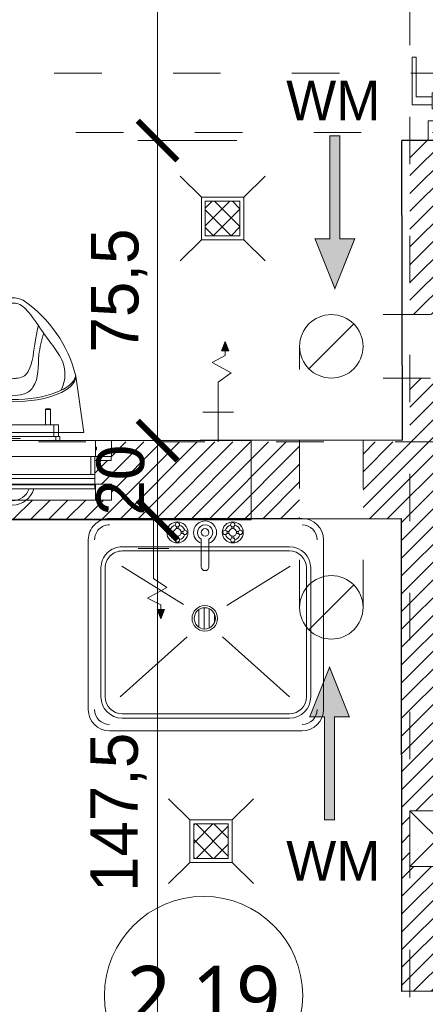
# Model space of a CAD drawing. Header units: millimetres. Extents: x 80301 to 146489, y -78581 to -28273.
# Tile 94 of 135: x 127502 to 127605, y -63882 to -63634. Entities that reach past the tile are written whole.
import ezdxf
from ezdxf.enums import TextEntityAlignment as Align

# ---------------------------------------------------------------- set-up
doc = ezdxf.new("R2010")
doc.units = ezdxf.units.MM
doc.linetypes.add('ACAD_ISO03W100', pattern=[30, 12, -18])
doc.linetypes.add('ACAD_ISO07W100', pattern=[3, 0, -3])
doc.layers.get('0').update_dxf_attribs({"lineweight": 0})
doc.layers.add('A-przekrycieram.ART', color=7, linetype='Continuous', lineweight=0, true_color=0xffffff)
doc.layers.add('wypełnienie 2', color=7, linetype='Continuous', lineweight=0, true_color=0x363636)
for name, color, linetype, lineweight in [('A-sanitariaty.ART', 250, 'Continuous', 0), ('OPIS', 4, 'Continuous', 9), ('opis..KF', 250, 'Continuous', 15), ('stolarka_arch', 250, 'Continuous', 5), ('wentylacja..KF', 202, 'Continuous', 15), ('wymiar..KF', 12, 'Continuous', 5), ('ściana pro..KF', 222, 'Continuous', 30), ('ściany ist..KF', 61, 'Continuous', 5)]:
    doc.layers.add(name, color=color, linetype=linetype, lineweight=lineweight)
doc.styles.add('ARCH', font='segoeuil.ttf')
doc.styles.add('kamil', font='GOTHIC.TTF')
doc.styles.get("Standard").update_dxf_attribs({"font": 'arial.ttf'})
doc.dimstyles.new('100..KF', dxfattribs={"dimtxt": 12, "dimasz": 10, "dimexe": 5, "dimexo": 5, "dimgap": 3, "dimtad": 1, "dimdec": 1, "dimrnd": 0.5, "dimtxsty": 'kamil', "dimblk": 'ARCHTICK', "dimcen": 0, "dimclrd": 256, "dimclre": 256, "dimclrt": 256, "dimadec": 0, "dimazin": 0, "dimtfac": 1, "dimtdec": 1, "dimtofl": 0, "dimtmove": 0, "dimatfit": 3, "dimfxl": 10, "dimfxlon": 1, "dimlwd": 0, "dimlwe": 0, "dimarcsym": 0})

# ---------------------------------------------------------------- blocks, each defined once
blk = doc.blocks.new('*U1234')
at = {"layer": 'A-przekrycieram.ART'}
h = blk.add_hatch(color=256, dxfattribs=at)
h.dxf.hatch_style = 1
h.paths.add_polyline_path([(0, 4200), (8500, 4200), (8500, 0), (0, 0)])
h.paths.add_polyline_path([(200, 4100), (8400, 4100), (8400, 100), (200, 100)], flags=16)
blk = doc.blocks.new('*U1431')
at = {"layer": 'OPIS', "linetype": 'ACAD_ISO03W100', "lineweight": 9}
blk.add_line((0, -2803.834032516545), (0, -145), dxfattribs=at)
at = {"layer": 'OPIS', "style": 'ARCH'}
for tag, rotation, p in [('P1', 90.00000000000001, (0, 0)), ('P2', 90, (0, -2948.834032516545))]:
    blk.add_attdef(tag, text='', height=20, rotation=rotation, dxfattribs=at).set_placement(p, align=Align.MIDDLE_CENTER)
blk = doc.blocks.new('111_320_00_5-G-1')
for p, q in [((-208, 112), (-208, 122)), ((208, 122), (-208, 122)), ((-208, 95.77076357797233), (-208, 112)), ((-208, 112), (208, 112)), ((208, 122), (208, 112)), ((208, 112), (208, 95.77076357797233)), ((-208, 95.77076357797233), (-208, 85.77076357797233)), ((208, 95.77076357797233), (-208, 95.77076357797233)), ((-208, 85.77076357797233), (-198, 85.77076357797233)), ((-208, 40), (-208, 85.77076357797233)), ((-198, 40), (-198, 85.77076357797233)), ((198, 85.77076357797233), (-198, 85.77076357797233)), ((198, 85.77076357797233), (208, 85.77076357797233)), ((198, 40), (198, 85.77076357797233)), ((208, 85.77076357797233), (208, 95.77076357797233)), ((208, 40), (208, 85.77076357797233)), ((-249.5000000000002, 40), (-249.5000000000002, 50.5)), ((-208, 50.5), (-249.5000000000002, 50.5)), ((249.5, 50.49999999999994), (207.9999999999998, 50.49999999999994)), ((249.5, 40), (249.5, 50.49999999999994)), ((-249.9999999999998, 40), (-249.9999999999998, 0)), ((-249.9999999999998, 40), (-210, 40)), ((-210, 40), (-210, 23.55694316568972)), ((-210, 40), (-210, 0)), ((-210, 40), (210, 40)), ((210, 40), (210, 23.55694316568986)), ((210, 40), (250, 40)), ((210, 40), (210, 0)), ((250, 40), (250, 0)), ((-249.9999999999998, 0), (-210, 0)), ((-212.4999999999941, 23.55694316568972), (-212.4999999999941, 16.44305683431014)), ((-212.5, 23.55694316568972), (-210, 23.55694316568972)), ((-210, 16.44305683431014), (-212.5, 16.44305683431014)), ((-210, 16.44305683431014), (-210, 0)), ((-210, 0), (210, 0)), ((-118.4944367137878, 0), (-118.4944367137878, -10)), ((-108.783978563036, 0), (-108.783978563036, -10)), ((109.6899891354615, 0), (109.6899891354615, -10)), ((119.4004472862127, 0), (119.4004472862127, -10)), ((210, 23.55694316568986), (212.5, 23.55694316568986)), ((212.5, 16.44305683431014), (210, 16.44305683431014)), ((210, 16.44305683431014), (210, 0)), ((210, 0), (250, 0)), ((212.5000000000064, 16.44305683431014), (212.5000000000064, 23.55694316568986)), ((-108.7839785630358, -10), (-118.4944367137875, -10)), ((-108.783978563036, -10), (109.6899891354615, -10)), ((20.45300528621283, -5.000062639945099), (-19.54699471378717, -5.000062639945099)), ((119.4004472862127, -10), (109.6899891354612, -10))]:
    blk.add_line(p, q)
for radius, start, end in [(56.00000000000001, 90, 164.0368897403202), (44.99999999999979, 20.01371753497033, 159.9862824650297), (56.00000000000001, 15.96311025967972, 90)]:
    blk.add_arc((0, 106.5989699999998), radius, start, end)
at = {"flags": 3}
blk.add_attdef('PRODUCENT', (0, 0), '', height=2.5, dxfattribs=at)
blk = doc.blocks.new('*U1192')
at = {"layer": 'A-sanitariaty.ART'}
for p, q in [((42.21211336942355, 22), (44.19581627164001, 36.22475602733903)), ((78.21211336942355, 22), (76.22841046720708, 36.22475602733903)), ((50.77211336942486, 28), (50.61211336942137, 27.84000000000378)), ((51.81211336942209, 27.84000000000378), (50.61211336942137, 27.84000000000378)), ((50.61211336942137, 24), (50.61211336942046, 27.84000000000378)), ((50.77211336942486, 28), (51.65211336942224, 28)), ((51.65211336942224, 28), (51.81211336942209, 27.84000000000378)), ((51.81211336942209, 24), (51.81211336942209, 27.84000000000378)), ((68.77211336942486, 28), (68.61211336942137, 27.84000000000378)), ((68.61211336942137, 24), (68.61211336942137, 27.84000000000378)), ((69.8121133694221, 27.84000000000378), (68.61211336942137, 27.84000000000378)), ((68.77211336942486, 28), (69.65211336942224, 28)), ((69.65211336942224, 28), (69.8121133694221, 27.84000000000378)), ((69.8121133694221, 24), (69.81211336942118, 27.84000000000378)), ((50.61211336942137, 24), (50.61211336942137, 25.84000000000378)), ((51.81211336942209, 24), (51.81211336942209, 25.84000000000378)), ((68.61211336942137, 24), (68.61211336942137, 25.84000000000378)), ((68.61211336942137, 24), (68.61211336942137, 25.84000000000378)), ((69.8121133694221, 24), (69.8121133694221, 25.84000000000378)), ((48.56681284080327, 21), (48.56681284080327, 24)), ((48.56681284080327, 24), (49.76681284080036, 24)), ((70.56681284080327, 24), (49.76681284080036, 24)), ((49.76681284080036, 21), (49.76681284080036, 24)), ((70.56681284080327, 21), (70.56681284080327, 24)), ((70.56681284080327, 24), (71.76681284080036, 24)), ((71.76681284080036, 21), (71.76681284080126, 24)), ((78.21211336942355, 22), (42.21211336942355, 22))]:
    blk.add_line(p, q, dxfattribs=at)
for points in [[(-5.684341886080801e-14, 0), (-5.684341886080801e-14, 20), (120.4242267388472, 20), (120.4242267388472, 0)], [(35.21211336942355, 9), (39.21211336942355, 9), (39.21211336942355, 5), (35.21211336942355, 5)], [(39.21211336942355, 5), (80.52659579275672, 5), (80.52659579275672, 9), (39.21211336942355, 9)], [(84.52659579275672, 9), (80.52659579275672, 9), (80.52659579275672, 5), (84.52659579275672, 5)]]:
    blk.add_lwpolyline(points, close=True, dxfattribs=at)
for centre, radius, start, end in [((76.17078685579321, 28.22832396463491), 32.9596976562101, 124.5559106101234, 165.9592209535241), ((60.21211336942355, 49.71489506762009), 6.285104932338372, 64.19059232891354, 115.8094076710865), ((44.25343988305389, 28.22832396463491), 32.95969765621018, 14.04077904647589, 55.44408938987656)]:
    blk.add_arc(centre, radius, start, end, dxfattribs=at)
for centre, major_axis, ratio, start_param, end_param in [((60.21211336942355, 36.22475602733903), (16.0162970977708, 1.187060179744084e-13), 0.4024624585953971, 3.141592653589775, 6.283185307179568), ((60.21211336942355, 36.78405654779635), (-16.01629709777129, 2.637829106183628e-13), 0.4024624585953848, 0.0656223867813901, 3.075970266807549)]:
    blk.add_ellipse(centre, major_axis=major_axis, ratio=ratio, start_param=start_param, end_param=end_param, dxfattribs=at)
for points, knots in [([(47.89452173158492, 32.66399843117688), (47.40693206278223, 33.81606957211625), (46.81080514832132, 35.74450572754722), (47.06798398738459, 39.49527044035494), (49.21689452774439, 43.01061465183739), (52.66720911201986, 47.30656331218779), (55.21274074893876, 51.56549833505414), (58.24364344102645, 54.6200923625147), (59.86289487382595, 54.65136943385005), (60.21211337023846, 54.65592640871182)], [3.043788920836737, 3.043788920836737, 3.043788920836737, 3.043788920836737, 6.761657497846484, 9.136117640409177, 14.05010717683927, 18.76459732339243, 25.63983098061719, 29.40307333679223, 30.43533538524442, 30.43533538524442, 30.43533538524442, 30.43533538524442]), ([(72.52970500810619, 32.66399843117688), (73.01729467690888, 33.81606957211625), (73.61342159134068, 35.74450572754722), (73.35624275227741, 39.49527044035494), (71.20733221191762, 43.01061465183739), (67.75701762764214, 47.30656331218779), (65.21148599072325, 51.56549833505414), (62.18058329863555, 54.6200923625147), (60.56133186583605, 54.65136943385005), (60.21211336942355, 54.65592640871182)], [3.043788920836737, 3.043788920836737, 3.043788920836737, 3.043788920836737, 6.761657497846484, 9.136117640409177, 14.05010717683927, 18.76459732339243, 25.63983098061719, 29.40307333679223, 30.43533538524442, 30.43533538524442, 30.43533538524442, 30.43533538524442]), ([(60.21211336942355, 35.57376710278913), (59.6732791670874, 35.61290250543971), (58.39859900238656, 35.78300892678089), (56.99298845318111, 36.22475602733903), (54.97702037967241, 39.13557226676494), (54.79664402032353, 43.87977302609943), (53.94819826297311, 47.78862646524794), (53.63359952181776, 48.95949058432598)], [3.104903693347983, 3.104903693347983, 3.104903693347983, 3.104903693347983, 3.921257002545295, 5.368569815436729, 6.983212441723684, 15.26446164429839, 18.89669030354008, 18.89669030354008, 18.89669030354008, 18.89669030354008]), ([(60.21211336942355, 35.57376710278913), (60.7509475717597, 35.61290250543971), (62.02562773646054, 35.78300892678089), (63.43123828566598, 36.22475602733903), (65.44720635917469, 39.13557226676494), (65.62758271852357, 43.87977302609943), (66.47602847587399, 47.78862646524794), (66.79062721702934, 48.95949058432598)], [3.104903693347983, 3.104903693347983, 3.104903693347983, 3.104903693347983, 3.921257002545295, 5.368569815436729, 6.983212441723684, 15.26446164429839, 18.89669030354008, 18.89669030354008, 18.89669030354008, 18.89669030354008]), ([(60.21211336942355, 31.27428732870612), (59.27705059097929, 31.32473028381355), (57.8706767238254, 31.4748190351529), (56.0257942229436, 32.21735891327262), (53.38750582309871, 35.11582380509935), (53.97935372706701, 40.78573102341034), (52.86852732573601, 45.26730587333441), (52.30411006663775, 47.01816864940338)], [1.128829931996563, 1.128829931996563, 1.128829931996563, 1.128829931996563, 3.921257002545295, 5.368569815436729, 6.983212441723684, 15.26446164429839, 20.79363075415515, 20.79363075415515, 20.79363075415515, 20.79363075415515]), ([(60.21211336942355, 31.27428732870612), (61.14717614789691, 31.32473028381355), (62.5535500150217, 31.4748190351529), (64.3984325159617, 32.21735891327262), (67.03672091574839, 35.11582380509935), (66.44487301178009, 40.78573102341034), (67.55569941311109, 45.26730587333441), (68.12011667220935, 47.01816864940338)], [1.128829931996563, 1.128829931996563, 1.128829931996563, 1.128829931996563, 3.921257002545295, 5.368569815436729, 6.983212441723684, 15.26446164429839, 20.79363075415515, 20.79363075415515, 20.79363075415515, 20.79363075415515])]:
    blk.add_open_spline(points, degree=3, knots=knots, dxfattribs=at)
at = {"layer": 'A-sanitariaty.ART', "xscale": 0.1, "yscale": 0.1, "zscale": 0.1, "rotation": 180}
blk.add_blockref('111_320_00_5-G-1', (60.21211336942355, 20), dxfattribs=at)
blk = doc.blocks.new('*U612')
at = {"layer": 'stolarka_arch', "linetype": 'ACAD_ISO03W100', "lineweight": 0, "ltscale": 0.1}
for points in [[(4.5, 92), (4.5, 1.77635683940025e-15), (8.5, 1.77635683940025e-15), (8.5, 92)], [(3.5, 87), (-1.5, 87), (-1.5, 75), (-0.5, 75), (-0.5, 85), (3.5, 85)], [(3.5, 88), (3.5, 84), (4.5, 84), (4.5, 88)], [(9.5, 88), (9.5, 84), (8.5, 84), (8.5, 88)], [(9.5, 87), (14.5, 87), (14.5, 75), (13.5, 75), (13.5, 85), (9.5, 85)]]:
    blk.add_lwpolyline(points, close=True, dxfattribs=at)
at = {"layer": 'stolarka_arch'}
for points in [[(91, 1), (91, 6), (79, 6), (79, 5), (89, 5), (89, 1)], [(5, -4), (5, -6), (0, -6), (0, 0), (4, 0), (4, -4), (5, -4)], [(96, 0), (4, 0), (4, -4), (96, -4)], [(92, 1), (88, 1), (88, 0), (92, 0)], [(95, -4), (95, -6), (100, -6), (100, 0), (96, 0), (96, -4), (95, -4)], [(92, -5), (88, -5), (88, -4), (92, -4)], [(91, -5), (91, -10), (79, -10), (79, -9), (89, -9), (89, -5)]]:
    blk.add_lwpolyline(points, close=True, dxfattribs=at)
blk.add_circle((4, 0.5), 0.5, dxfattribs=at)
at = {"layer": 'stolarka_arch', "linetype": 'ACAD_ISO07W100', "lineweight": 0, "ltscale": 0.5}
blk.add_arc((4.000000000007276, 0), 92, 0, 89.65063332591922, dxfattribs=at)
blk = doc.blocks.new('*U1213')
at = {"layer": 'A-sanitariaty.ART'}
h = blk.add_hatch(dxfattribs=at)
h.set_pattern_fill('ANSI37', color=256)
h.set_pattern_definition([(45, (-1.13686837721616e-13, 4.583000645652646e-13), (-2.245064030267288, 2.245064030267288), []), (135, (-1.13686837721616e-13, 4.583000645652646e-13), (-2.245064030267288, -2.245064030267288), [])])
h.paths.add_polyline_path([(4.354559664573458, -4.354559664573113), (4.354559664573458, 4.35455966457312), (-4.354559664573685, 4.35455966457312), (-4.354559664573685, -4.354559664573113)])
for p, q in [((-5.354559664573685, 5.35455966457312), (-10.70911932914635, 10.7091193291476)), ((5.354559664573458, 5.35455966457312), (10.70911932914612, 10.70911932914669)), ((-10.70911932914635, -10.70911932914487), (-5.354559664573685, -5.354559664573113)), ((10.70911932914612, -10.70911932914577), (5.354559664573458, -5.354559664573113))]:
    blk.add_line(p, q, dxfattribs=at)
for points in [[(5.354559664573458, -5.354559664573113), (5.354559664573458, 5.35455966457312), (-5.354559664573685, 5.35455966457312), (-5.354559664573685, -5.354559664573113)], [(4.354559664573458, -4.354559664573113), (4.354559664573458, 4.35455966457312), (-4.354559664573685, 4.35455966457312), (-4.354559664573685, -4.354559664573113)]]:
    blk.add_lwpolyline(points, close=True, dxfattribs=at)
blk = doc.blocks.new('*U1214')
at = {"layer": 'A-sanitariaty.ART'}
for p, q in [((-1.804924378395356, 25.34395851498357), (-2.731411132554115, 22.94477453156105)), ((-1.804924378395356, 25.34395851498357), (-0.8784376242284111, 22.94477453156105)), ((-0.8784376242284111, 22.94477453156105), (-2.731411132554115, 22.94477453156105)), ((-5.684341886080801e-14, 0), (-5.684341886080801e-14, 15.10791010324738)), ((3.892224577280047, 7.553955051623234), (-3.89222457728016, 7.553955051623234))]:
    blk.add_line(p, q, dxfattribs=at)
blk.add_lwpolyline([(-5.684341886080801e-14, 15.10791010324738), (-3.330894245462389, 17.43757824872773), (1.519504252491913, 20.05485926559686), (-1.804924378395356, 21.79971327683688), (-1.804924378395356, 25.34395851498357)], dxfattribs=at)
blk.add_solid([(-0.8784376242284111, 22.94477453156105), (-2.731411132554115, 22.94477453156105), (-1.804924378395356, 25.34395851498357)], dxfattribs=at)
blk = doc.blocks.new('*U1215')
at = {"layer": 'A-sanitariaty.ART'}
for p, q in [((24.3150554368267, 53.54559664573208), (-24.3150554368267, 53.54559664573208)), ((-24.3150554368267, 53.54559664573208), (-24.3150554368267, 53.54559664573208)), ((-21.10231963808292, 50.3328608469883), (21.10231963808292, 50.3328608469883)), ((-21.10231963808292, 50.3328608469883), (-21.10231963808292, 50.3328608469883)), ((-29.66961510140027, 5.354559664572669), (-29.66961510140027, 48.19103698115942)), ((-21.10231963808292, 49.26194891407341), (21.10231963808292, 49.2619489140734)), ((29.66961510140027, 5.354559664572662), (29.66961510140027, 48.19103698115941)), ((-26.45687930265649, 12.47741062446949), (-26.45687930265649, 44.97830118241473)), ((-25.38596736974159, 12.47741062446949), (-25.38596736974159, 44.97830118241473)), ((-4.18786964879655, 29.82342554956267), (-21.10231963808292, 44.97830118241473)), ((4.722056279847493, 29.82342554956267), (21.63650626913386, 44.97830118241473)), ((25.38596736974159, 44.97830118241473), (25.38596736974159, 12.47741062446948)), ((26.45687930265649, 44.97830118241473), (26.45687930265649, 12.47741062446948)), ((-0.8763137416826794, 27.61392797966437), (-0.8763137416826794, 22.7722557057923)), ((0.4623261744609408, 27.86324379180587), (0.4623261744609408, 22.52293989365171)), ((1.800966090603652, 27.3874167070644), (1.800966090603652, 22.99876697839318)), ((-2.2149536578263, 26.19672032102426), (-2.2149536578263, 24.18946336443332)), ((-5.296803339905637, 21.97910067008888), (-21.23329923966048, 12.06525922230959)), ((5.663064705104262, 21.70451362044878), (21.23329923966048, 12.06525922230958)), ((-0.7642031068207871, 5.185145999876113), (-0.7642031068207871, 12.19424318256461)), ((1.163438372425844, 12.19424318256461), (1.163438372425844, 5.183603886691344)), ((21.10231963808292, 8.19376289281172), (-21.10231963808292, 8.193762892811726)), ((21.10231963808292, 7.122850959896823), (-21.10231963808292, 7.12285095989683)), ((-7.029037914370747, 4.449172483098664), (-7.029037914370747, 4.965587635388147)), ((-6.547127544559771, 4.443004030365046), (-6.547127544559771, 4.965587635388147)), ((6.946362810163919, 4.449172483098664), (6.946362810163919, 4.965587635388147)), ((7.428273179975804, 4.443004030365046), (7.428273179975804, 4.965587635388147)), ((-7.711230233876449, 3.760811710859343), (-8.23381383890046, 3.760811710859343)), ((-7.717205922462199, 3.278901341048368), (-8.23381383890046, 3.278901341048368)), ((-7.029037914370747, 2.596901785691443), (-7.029037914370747, 2.074125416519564)), ((-6.547127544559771, 2.590733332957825), (-6.547127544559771, 2.074125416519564)), ((-5.864935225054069, 3.278901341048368), (-5.342351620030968, 3.278901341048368)), ((-5.858959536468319, 3.760811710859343), (-5.342351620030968, 3.760811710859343)), ((6.264170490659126, 3.760811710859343), (5.741586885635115, 3.760811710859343)), ((6.258194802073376, 3.278901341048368), (5.741586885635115, 3.278901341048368)), ((6.946362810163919, 2.596901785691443), (6.946362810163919, 2.074125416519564)), ((7.428273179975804, 2.590733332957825), (7.428273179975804, 2.074125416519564)), ((8.110465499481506, 3.278901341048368), (8.633049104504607, 3.278901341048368)), ((8.116441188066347, 3.760811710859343), (8.633049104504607, 3.760811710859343)), ((24.3150554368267, 0), (-24.3150554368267, 7.105427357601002e-15))]:
    blk.add_line(p, q, dxfattribs=at)
for radius in [3.21273579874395, 2.677279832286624]:
    blk.add_circle((0.2670933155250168, 25.19309184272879), radius, dxfattribs=at)
for centre, radius, start, end in [((-24.3150554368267, 48.19103698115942), 5.354559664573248, 90, 180), ((24.3150554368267, 48.19103698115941), 5.354559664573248, 0, 90), ((-24.3150554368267, 48.19103698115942), 3.748191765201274, 90, 180), ((-21.10231963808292, 44.97830118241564), 5.35455966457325, 90, 180), ((21.10231963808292, 44.97830118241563), 5.354559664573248, 0, 90), ((24.3150554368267, 48.19103698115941), 3.748191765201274, 0, 90), ((-21.10231963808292, 44.97830118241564), 4.283647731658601, 90, 180), ((21.10231963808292, 44.97830118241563), 4.283647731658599, 0, 90), ((-21.10231963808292, 12.4774106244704), 5.354559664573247, 180, 270), ((-21.10231963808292, 12.4774106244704), 4.283647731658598, 180, 270), ((21.10231963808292, 12.47741062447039), 4.283647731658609, 270, 0), ((21.10231963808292, 12.47741062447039), 5.354559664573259, 270, 0), ((-24.3150554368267, 5.354559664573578), 5.354559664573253, 180, 270), ((-24.3150554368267, 5.354559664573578), 3.748191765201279, 180, 270), ((24.3150554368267, 5.354559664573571), 5.354559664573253, 270, 0), ((24.3150554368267, 5.354559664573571), 3.748191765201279, 270, 0)]:
    blk.add_arc(centre, radius, start, end, dxfattribs=at)
at = {"layer": 'A-sanitariaty.ART', "extrusion": (0, 0, -1)}
for centre, major_axis, ratio, start_param, end_param in [((0.1996176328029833, 12.19424318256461), (-0.6815241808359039, -0.6815241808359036), 0.9999999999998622, 0.7853981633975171, 3.92699081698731), ((-6.788082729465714, 3.51985652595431), (1.874191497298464, -1.874191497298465), 1, 3.141592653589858, 9.424777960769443), ((-6.788082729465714, 3.51985652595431), (-1.363048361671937, -1.363048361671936), 0.9999999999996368, 1.068738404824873, 2.075278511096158), ((-6.788082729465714, 3.51985652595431), (1.363048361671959, -1.36304836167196), 0.9999999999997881, 4.208337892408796, 5.220077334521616), ((0.1996176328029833, 3.51985652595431), (2.044572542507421, -2.044572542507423), 0.9999999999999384, 4.269972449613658, 9.86739869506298), ((7.187317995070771, 3.51985652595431), (1.874191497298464, -1.874191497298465), 1, 3.141592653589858, 9.424777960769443), ((7.187317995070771, 3.51985652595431), (-1.363048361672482, -1.363048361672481), 0.999999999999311, 1.072352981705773, 2.078318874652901), ((-6.788082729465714, 3.51985652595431), (0.6815241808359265, -0.6815241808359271), 0.9999999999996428, 6.283185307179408, 12.56637061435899), ((-6.788082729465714, 3.51985652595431), (-1.363048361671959, -1.363048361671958), 0.999999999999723, 4.213944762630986, 5.219911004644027), ((7.187317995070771, 3.51985652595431), (1.363048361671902, -1.363048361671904), 0.9999999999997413, 1.066745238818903, 2.07848468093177), ((7.187317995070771, 3.51985652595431), (0.6815241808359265, -0.6815241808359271), 0.9999999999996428, 6.283185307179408, 12.56637061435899), ((7.187317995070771, 3.51985652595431), (1.363048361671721, -1.363048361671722), 0.9999999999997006, 5.781127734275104, 6.787667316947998), ((-6.788082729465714, 1.592215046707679), (0.3809836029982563, -0.3809836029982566), 0.9999999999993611, 6.283185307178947, 12.56637061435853), ((7.187317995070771, 1.592215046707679), (0.3809836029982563, -0.3809836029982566), 0.9999999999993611, 6.283185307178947, 12.56637061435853)]:
    blk.add_ellipse(centre, major_axis=major_axis, ratio=ratio, start_param=start_param, end_param=end_param, dxfattribs=at)
for centre, major_axis, ratio in [((-6.788082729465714, 5.447498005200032), (0.3809836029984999, -0.3809836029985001), 0.9999999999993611), ((7.187317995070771, 5.447498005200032), (0.3809836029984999, -0.3809836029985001), 0.9999999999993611), ((-8.715724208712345, 3.51985652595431), (0.3809836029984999, -0.3809836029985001), 0.9999999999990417), ((-4.860441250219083, 3.51985652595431), (0.3809836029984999, -0.3809836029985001), 0.9999999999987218), ((0.1996176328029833, 3.51985652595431), (0.6815241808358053, -0.6815241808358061), 1), ((5.25967651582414, 3.51985652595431), (0.3809836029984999, -0.3809836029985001), 0.9999999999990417), ((9.114959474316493, 3.51985652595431), (0.3809836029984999, -0.3809836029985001), 0.9999999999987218)]:
    blk.add_ellipse(centre, major_axis=major_axis, ratio=ratio, dxfattribs=at)
at = {"layer": 'A-sanitariaty.ART', "extrusion": (0, 0, -0.9999999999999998)}
for centre, major_axis, ratio, start_param, end_param in [((0.1996176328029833, 3.51985652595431), (1.363048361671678, -1.363048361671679), 0.9999999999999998, 4.456577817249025, 9.682308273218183), ((7.187317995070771, 3.51985652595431), (-1.363048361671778, -1.363048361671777), 0.9999999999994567, 2.622194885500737, 3.651391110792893), ((-6.788082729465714, 3.51985652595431), (-1.363048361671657, -1.363048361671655), 0.999999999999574, -0.519397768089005, 0.5097984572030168)]:
    blk.add_ellipse(centre, major_axis=major_axis, ratio=ratio, start_param=start_param, end_param=end_param, dxfattribs=at)
at = {"layer": 'A-sanitariaty.ART'}
blk.add_point((0, 0), dxfattribs=at)
blk = doc.blocks.new('*U1220')
at = {"layer": 'wentylacja..KF', "lineweight": 0}
blk.add_line((5.656854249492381, 5.656854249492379), (-5.656854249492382, -5.656854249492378), dxfattribs=at)
at = {"layer": 'wentylacja..KF'}
blk.add_circle((0, 0), 8, dxfattribs=at)
blk = doc.blocks.new('*U1216')
at = {"layer": 'wentylacja..KF', "lineweight": 5}
h = blk.add_hatch(color=256, dxfattribs=at)
h.dxf.hatch_style = 1
h.paths.add_polyline_path([(12.49999999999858, 4.999999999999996), (12.50000000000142, 1.249999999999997), (38.47656252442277, 1.249999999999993), (38.47656252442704, -1.250000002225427), (12.49999999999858, -1.249999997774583), (12.49999999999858, -5.000000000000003), (0, 0)])
at = {"layer": 'wentylacja..KF', "color": 240, "const_width": 0.2392578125}
blk.add_lwpolyline([(12.49999999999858, 4.999999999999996), (12.50000000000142, 1.249999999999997), (38.47656252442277, 1.249999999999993), (38.47656252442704, -1.250000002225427), (12.49999999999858, -1.249999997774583), (12.49999999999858, -5.000000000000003), (0, 0)], close=True, dxfattribs=at)
blk = doc.blocks.new('nr pom')
at = {"layer": 'opis..KF', "lineweight": 20}
blk.add_circle((0, 0), 25, dxfattribs=at)
at = {"layer": 'opis..KF', "style": 'ARCH'}
blk.add_attdef('00', text='', height=15, dxfattribs=at).set_placement((0, 0), align=Align.MIDDLE_CENTER)
blk = doc.blocks.new('_ArchTick')
at = {"color": 0, "linetype": 'ByBlock', "const_width": 0.15}
blk.add_lwpolyline([(-0.5, -0.5), (0.5, 0.5)], dxfattribs=at)
blk = doc.blocks.new('*D1305')
at = {"layer": 'Defpoints', "color": 0, "linetype": 'ByBlock', "transparency": 16777216}
for p in [(127512.2129410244, -63759.63663981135), (127536.9768412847, -63759.63663981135), (127505.4365743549, -63907.1119488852)]:
    blk.add_point(p, dxfattribs=at)
at = {"layer": 'wymiar..KF', "linetype": 'Continuous', "lineweight": 0, "transparency": 16777216}
for p, q in [((127517.2129410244, -63759.63663981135), (127541.9768412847, -63759.63663981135)), ((127536.9768412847, -63907.1119488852), (127536.9768412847, -63759.63663981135)), ((127516.9768412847, -63907.1119488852), (127541.9768412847, -63907.1119488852))]:
    blk.add_line(p, q, dxfattribs=at)
at = {"layer": 'wymiar..KF', "linetype": 'ByBlock', "lineweight": 0, "transparency": 16777216, "xscale": 10, "yscale": 10, "zscale": 10}
for p, rotation in [((127536.9768412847, -63759.63663981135), 90), ((127536.9768412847, -63907.1119488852), 270)]:
    blk.add_blockref('_ArchTick', p, dxfattribs=dict(at, rotation=rotation))
at = {"layer": 'wymiar..KF', "linetype": 'ByBlock', "transparency": 16777216, "insert": (127527.1243599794, -63833.3742943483), "char_height": 12, "attachment_point": 5, "rotation": 90, "style": 'kamil'}
blk.add_mtext('147,5', dxfattribs=at)
blk = doc.blocks.new('*D1306')
at = {"layer": 'Defpoints', "color": 0, "linetype": 'ByBlock', "transparency": 16777216}
for p in [(127536.3048852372, -63739.62702066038), (127536.9768412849, -63739.62702066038), (127512.2129410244, -63759.63663981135)]:
    blk.add_point(p, dxfattribs=at)
at = {"layer": 'wymiar..KF', "linetype": 'Continuous', "lineweight": 0, "transparency": 16777216}
for p, q in [((127536.9768412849, -63739.62702066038), (127541.9768412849, -63739.62702066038)), ((127536.9768412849, -63759.63663981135), (127536.9768412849, -63739.62702066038)), ((127517.2129410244, -63759.63663981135), (127541.9768412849, -63759.63663981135))]:
    blk.add_line(p, q, dxfattribs=at)
at = {"layer": 'wymiar..KF', "linetype": 'ByBlock', "lineweight": 0, "transparency": 16777216, "xscale": 10, "yscale": 10, "zscale": 10}
for p, rotation in [((127536.9768412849, -63739.62702066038), 90), ((127536.9768412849, -63759.63663981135), 270)]:
    blk.add_blockref('_ArchTick', p, dxfattribs=dict(at, rotation=rotation))
at = {"layer": 'wymiar..KF', "linetype": 'ByBlock', "transparency": 16777216, "insert": (127527.6750057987, -63749.63183023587), "char_height": 12, "attachment_point": 5, "rotation": 90, "style": 'kamil'}
blk.add_mtext('20', dxfattribs=at)
blk = doc.blocks.new('*D1307')
at = {"layer": 'Defpoints', "color": 0, "linetype": 'ByBlock', "transparency": 16777216}
for p in [(127536.9768412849, -63663.99413311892), (127598.6367563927, -63663.99413311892), (127536.3048852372, -63739.62702066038)]:
    blk.add_point(p, dxfattribs=at)
at = {"layer": 'wymiar..KF', "linetype": 'Continuous', "lineweight": 0, "transparency": 16777216}
for p, q in [((127556.9768412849, -63663.99413311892), (127531.9768412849, -63663.99413311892)), ((127536.9768412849, -63739.62702066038), (127536.9768412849, -63663.99413311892)), ((127536.9768412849, -63739.62702066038), (127541.9768412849, -63739.62702066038))]:
    blk.add_line(p, q, dxfattribs=at)
at = {"layer": 'wymiar..KF', "linetype": 'ByBlock', "lineweight": 0, "transparency": 16777216, "xscale": 10, "yscale": 10, "zscale": 10}
for p, rotation in [((127536.9768412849, -63663.99413311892), 90), ((127536.9768412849, -63739.62702066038), 270)]:
    blk.add_blockref('_ArchTick', p, dxfattribs=dict(at, rotation=rotation))
at = {"layer": 'wymiar..KF', "linetype": 'ByBlock', "transparency": 16777216, "insert": (127527.2752777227, -63701.81057688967), "char_height": 12, "attachment_point": 5, "rotation": 90, "style": 'kamil'}
blk.add_mtext('75,5', dxfattribs=at)
blk = doc.blocks.new('*D1308')
at = {"layer": 'Defpoints', "color": 0, "linetype": 'ByBlock', "transparency": 16777216}
for p in [(127536.976841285, -63553.9943438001), (127536.9773037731, -63553.9943438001), (127598.6367563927, -63663.99413311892)]:
    blk.add_point(p, dxfattribs=at)
at = {"layer": 'wymiar..KF', "linetype": 'Continuous', "lineweight": 0, "transparency": 16777216}
for p, q in [((127536.976841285, -63553.9943438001), (127531.976841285, -63553.9943438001)), ((127536.976841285, -63663.99413311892), (127536.976841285, -63553.9943438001)), ((127556.976841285, -63663.99413311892), (127531.976841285, -63663.99413311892))]:
    blk.add_line(p, q, dxfattribs=at)
at = {"layer": 'wymiar..KF', "linetype": 'ByBlock', "lineweight": 0, "transparency": 16777216, "xscale": 10, "yscale": 10, "zscale": 10}
for p, rotation in [((127536.976841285, -63553.9943438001), 90), ((127536.976841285, -63663.99413311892), 270)]:
    blk.add_blockref('_ArchTick', p, dxfattribs=dict(at, rotation=rotation))
at = {"layer": 'wymiar..KF', "linetype": 'ByBlock', "transparency": 16777216, "insert": (127527.6750057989, -63608.99423845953), "char_height": 12, "attachment_point": 5, "rotation": 90, "style": 'kamil'}
blk.add_mtext('110', dxfattribs=at)

msp = doc.modelspace()

# ---------------------------------------------------------------- hatches: boundary and pattern name
at = {"layer": 'wypełnienie 2', "linetype": 'ByBlock', "transparency": 33554595}
h = msp.add_hatch(dxfattribs=at)
h.set_pattern_fill('ANSI31', color=256)
h.set_pattern_definition([(45, (-308.0724991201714, -28536.04785672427), (-2.245064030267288, 2.245064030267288), [])])
h.paths.add_polyline_path([(127261.4008142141, -63909.99413311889), (127210.9008142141, -63909.99413311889), (127210.9008142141, -63918.99413311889), (127261.4008142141, -63918.99413311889)])
h.paths.add_polyline_path([(127261.4008142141, -63906.99413311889), (127210.9008142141, -63906.99413311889), (127210.9008142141, -63909.99413311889), (127261.4008142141, -63909.99413311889)])
h.paths.add_polyline_path([(127505.4446569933, -63912.85053402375), (127505.4412410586, -63909.99413311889), (127438.4008142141, -63909.99413311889), (127438.4008142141, -63918.99413311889), (127505.4521449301, -63919.11193878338), (127505.4486673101, -63916.20395662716), (127505.4446569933, -63916.20395662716)])
h.paths.add_polyline_path([(127505.4378983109, -63907.19893107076), (127438.4008142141, -63907.19893107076), (127438.4008142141, -63909.99413311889), (127505.4412410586, -63909.99413311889)])
h.paths.add_polyline_path([(127319.7152607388, -63739.99413311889), (127246.6531554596, -63739.99413311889), (127210.9008142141, -63740.03944660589), (127210.9008142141, -63752.03945624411), (127319.7152607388, -63751.90154186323)])
h.paths.add_polyline_path([(127355.6128916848, -63750.63663981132), (127359.1273741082, -63750.63663981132), (127359.1273741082, -63749.21371616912), (127359.1273741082, -63748.21371616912), (127359.1273741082, -63744.68663981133), (127354.9773741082, -63744.68663981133), (127354.9773741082, -63743.63663981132), (127354.9273741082, -63743.63663981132), (127354.9273741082, -63739.99413311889), (127319.7152607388, -63739.99413311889), (127319.7152607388, -63759.63663981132), (127440.1394874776, -63759.48401088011), (127440.1394874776, -63739.99413311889), (127404.9273741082, -63739.99413311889), (127404.9273741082, -63743.63663981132), (127404.8773741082, -63743.63663981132), (127404.8773741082, -63744.68663981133), (127400.7273741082, -63744.68663981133), (127400.7273741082, -63748.21371616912), (127400.7273741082, -63749.21371616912), (127400.7273741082, -63750.63663981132), (127404.9273741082, -63750.63663981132), (127404.9273741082, -63754.63663981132), (127400.9273741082, -63754.63663981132), (127383.466230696, -63754.63663981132, -0.1726998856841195), (127379.9273741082, -63755.89653681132, -0.1726998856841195), (127376.3885175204, -63754.63663981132), (127359.6128916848, -63754.63663981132), (127355.6128916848, -63754.63663981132)])
h.paths.add_polyline_path([(127476.0371184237, -63750.63663981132), (127479.551600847, -63750.63663981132), (127479.551600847, -63749.21371616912), (127479.551600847, -63748.21371616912), (127479.551600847, -63744.68663981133), (127475.401600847, -63744.68663981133), (127475.401600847, -63743.63663981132), (127475.3516008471, -63743.63663981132), (127475.3516008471, -63739.99413311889), (127440.1394874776, -63739.99413311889), (127440.1394874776, -63759.48401088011), (127501.4008142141, -63759.40636661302), (127501.4008142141, -63755.79736868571, -0.04715324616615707), (127500.3516008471, -63755.89653681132, -0.1726998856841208), (127496.8127442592, -63754.63663981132), (127480.0371184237, -63754.63663981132), (127476.0371184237, -63754.63663981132)])
h.paths.add_polyline_path([(127560.5637142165, -63739.99413311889), (127525.3516008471, -63739.99413311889), (127525.3516008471, -63743.63663981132), (127525.301600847, -63743.63663981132), (127525.301600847, -63744.68663981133), (127521.151600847, -63744.68663981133), (127521.151600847, -63748.21371616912), (127521.151600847, -63749.21371616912), (127521.151600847, -63750.63663981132), (127525.3516008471, -63750.63663981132), (127525.3516008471, -63754.63663981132), (127521.3516008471, -63754.63663981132), (127503.8904574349, -63754.63663981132, -0.1245325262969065), (127501.4008142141, -63755.79736868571), (127501.4008142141, -63759.40636661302), (127523.8327205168, -63759.37793580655, -0.04813413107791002), (127524.8565306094, -63759.27914650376), (127560.5637142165, -63759.27914650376)])
h.paths.add_polyline_path([(127572.8338839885, -63739.99413311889), (127560.5637142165, -63739.99413311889), (127560.5637142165, -63759.27914650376), (127572.8338839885, -63759.27914650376)])
h.paths.add_polyline_path([(127600.6508142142, -63739.99413311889), (127588.8338839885, -63739.99413311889), (127588.8338839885, -63759.29555156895), (127598.499723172, -63759.2833008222), (127598.6508130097, -63878.49318276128), (127600.6508142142, -63878.49085328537)])
h.paths.add_polyline_path([(127608.2592862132, -63739.99413311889), (127600.6508142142, -63739.99413311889), (127600.6508142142, -63832.99413311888), (127608.2592862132, -63832.99413311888)])
h.paths.add_polyline_path([(127614.6508142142, -63735.7915867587), (127608.9123754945, -63739.99413311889), (127608.2592862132, -63739.99413311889), (127608.2592862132, -63832.99413311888), (127614.6508142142, -63832.99413311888)])
h.paths.add_polyline_path([(127627.1638378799, -63739.51506793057), (127616.6797893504, -63739.53089055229), (127616.6722592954, -63734.31118118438), (127614.6508142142, -63735.7915867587), (127614.6508142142, -63832.99413311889), (127616.6352050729, -63832.99413311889), (127616.6072443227, -63751.52773254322), (127617.2571457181, -63751.52773254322), (127627.1790469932, -63751.51505829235), (127627.1751081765, -63748.40733188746), (127627.1713781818, -63748.40733188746), (127627.1713781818, -63745.46436609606)])
h.paths.add_polyline_path([(127608.2592862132, -63846.99413311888), (127600.6508142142, -63846.99413311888), (127600.6508142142, -63878.49085328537), (127608.2592862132, -63878.48199141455)])
h.paths.add_polyline_path([(127614.6508142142, -63846.99413311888), (127608.2592862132, -63846.99413311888), (127608.2592862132, -63878.48199141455), (127614.6508142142, -63878.47454696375)])
h.paths.add_polyline_path([(127608.2592862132, -63723.89019054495), (127600.6508142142, -63723.89019054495), (127600.6508142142, -63739.99413311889), (127608.2592862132, -63739.99413311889)])
h.paths.add_polyline_path([(127614.6508142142, -63723.89019054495), (127608.2592862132, -63723.89019054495), (127608.2592862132, -63739.99413311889), (127608.9123754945, -63739.99413311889), (127614.6508142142, -63735.7915867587)])
h.paths.add_polyline_path([(127614.6508142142, -63663.99413311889), (127608.2592862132, -63663.99413311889), (127608.2592862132, -63707.89019054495), (127614.6508142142, -63707.89019054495)])
h.paths.add_polyline_path([(127608.2592862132, -63663.99413311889), (127605.2592862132, -63663.99413311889), (127600.6508142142, -63663.99413311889), (127600.6508142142, -63707.89019054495), (127608.2592862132, -63707.89019054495)])
h.paths.add_polyline_path([(127616.5708185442, -63663.99413311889), (127614.6508142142, -63663.99413311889), (127614.6508142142, -63707.89019054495), (127616.6341438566, -63707.89019054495)])
h.paths.add_polyline_path([(127525.1313808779, -63894.17974764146), (127572.0612971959, -63894.17974764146), (127572.0612971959, -63866.98832504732), (127525.1313808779, -63866.98832504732)], flags=9)
h.paths.add_polyline_path([(127566.7955575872, -63855.16579992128), (127595.9546853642, -63855.16579992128), (127595.9546853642, -63835.57841120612), (127566.7955575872, -63835.57841120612)], flags=9)

# ---------------------------------------------------------------- linework, layer by layer
at = {"linetype": 'ACAD_ISO03W100'}
for p, q in [((127600.6508142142, -64299.99413311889), (127600.6508142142, -62730.99413311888)), ((127210.9008142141, -63646.99413311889), (127735.9008142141, -63646.99413311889)), ((127755.8881984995, -63707.89019054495), (127580.8338839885, -63707.89019054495)), ((127572.8338839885, -63781.69803170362), (127572.8338839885, -63715.89019054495)), ((127755.8881984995, -63723.89019054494), (127588.8338839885, -63723.89019054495)), ((127588.8338839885, -63781.69803170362), (127588.8338839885, -63723.89019054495)), ((127608.9123754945, -63739.99413311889), (127210.9008142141, -63739.99413311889))]:
    msp.add_line(p, q, dxfattribs=at)
at = {"layer": 'ściana pro..KF', "linetype": 'ByBlock'}
for p, q in [((127598.745183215, -63739.54289600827), (127598.6367563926, -63663.99413311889)), ((127616.5708185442, -63663.99413311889), (127598.6367563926, -63663.99413311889)), ((127598.7451895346, -63739.54788212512), (127210.7081654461, -63740.03969077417)), ((127598.6508142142, -63878.49413311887), (127598.4997199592, -63759.28076597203)), ((127616.6508139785, -63878.47221748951), (127598.6508130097, -63878.49318276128))]:
    msp.add_line(p, q, dxfattribs=at)
msp.add_lwpolyline([(127319.7152607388, -63751.90154186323), (127319.7152607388, -63759.63663981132), (127598.499723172, -63759.2833008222)], dxfattribs=at)
at = {"layer": 'ściany ist..KF', "linetype": 'ByBlock'}
for p, q in [((127600.6508142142, -63832.99413311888), (127614.6508142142, -63846.99413311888)), ((127600.6508142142, -63846.99413311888), (127614.6508142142, -63832.99413311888))]:
    msp.add_line(p, q, dxfattribs=at)
msp.add_lwpolyline([(127600.6508142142, -63832.99413311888), (127614.6508142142, -63832.99413311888), (127614.6508142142, -63846.99413311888), (127600.6508142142, -63846.99413311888), (127600.6508142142, -63832.99413311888)], dxfattribs=at)

# ---------------------------------------------------------------- block references
msp.add_blockref('*U1234', (122274.4511552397, -66535.83971498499))
at = {"layer": 'A-sanitariaty.ART', "xscale": -1}
for name, p in [('*U1213', (127553.3936113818, -63683.65724546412)), ('*U1192', (127560.5637142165, -63759.63663981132)), ('*U1214', (127552.2678745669, -63739.99413311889)), ('*U1213', (127550.4652587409, -63840.63074934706))]:
    msp.add_blockref(name, p, dxfattribs=at)
at = {"layer": 'A-sanitariaty.ART', "rotation": 180}
for name, p in [('*U1215', (127549.1715860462, -63759.27914650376)), ('*U1214', (127535.9665371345, -63759.27914650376))]:
    msp.add_blockref(name, p, dxfattribs=at)
at = {"layer": 'OPIS', "rotation": 270}
msp.add_blockref('*U1431', (129720.2136127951, -63661.94153766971), dxfattribs=at)
at = {"layer": 'opis..KF', "color": 30}
msp.add_blockref('nr pom', (127548.5963390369, -63879.55370161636), dxfattribs=at).add_auto_attribs({'00': '2,19'})
at = {"layer": 'stolarka_arch', "rotation": 270}
msp.add_blockref('*U612', (127611.2592862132, -63563.99413311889), dxfattribs=at)
at = {"layer": 'wentylacja..KF'}
for name, p, rotation in [('*U1216', (127581.7234112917, -63701.30683631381), 89.99999999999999), ('*U1220', (127580.8338839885, -63715.89019054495), 180), ('*U1220', (127580.8338839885, -63781.69803170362), 180), ('*U1216', (127580.3762073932, -63796.77421032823), 270)]:
    msp.add_blockref(name, p, dxfattribs=dict(at, rotation=rotation))

# ---------------------------------------------------------------- texts
at = {"layer": 'opis..KF', "char_height": 6, "attachment_point": 5, "style": 'ARCH'}
for insert in [(127581.3166709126, -63653.90901154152), (127581.3275347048, -63845.59984225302)]:
    msp.add_mtext_dynamic_manual_height_columns('{\\fCentury Gothic|b0|i0|c238|p34;\\H1.66667x;WM}', width=355.2644831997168, gutter_width=70, heights=[25.00005], dxfattribs=dict(at, insert=insert))

# ---------------------------------------------------------------- dimensions: what is measured, and where the dimension line sits
at = {"layer": 'wymiar..KF', "linetype": 'ByBlock'}
for base, p1, p2, picture, middle in [((127536.976841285, -63553.9943438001), (127598.6367563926, -63663.99413311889), (127536.977303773, -63553.99434380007), '*D1308', (127527.6750057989, -63608.99423845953)), ((127536.9768412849, -63663.99413311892), (127536.3048852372, -63739.62702066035), (127598.6367563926, -63663.99413311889), '*D1307', (127527.2752777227, -63701.81057688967)), ((127536.9768412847, -63759.63663981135), (127505.4365743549, -63907.11194888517), (127512.2129410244, -63759.63663981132), '*D1305', (127527.1243599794, -63833.3742943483))]:
    dim = msp.add_linear_dim(base=base, p1=p1, p2=p2, angle=90, dimstyle='100..KF', override={"dimtmove": 1, "dimfxl": 20}, dxfattribs=at)
    dim.commit()
    dim.dimension.update_dxf_attribs({"geometry": picture, "text_midpoint": middle})
dim = msp.add_linear_dim(base=(127536.9768412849, -63739.62702066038), p1=(127512.2129410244, -63759.63663981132), p2=(127536.3048852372, -63739.62702066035), angle=90, dimstyle='100..KF', override={"dimtmove": 1, "dimfxl": 20}, dxfattribs=at)
dim.commit()
dim.dimension.update_dxf_attribs({"geometry": '*D1306', "text_midpoint": (127536.9768412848, -63749.63183023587), "dimtype": 160})

doc.saveas('drawing.dxf')
